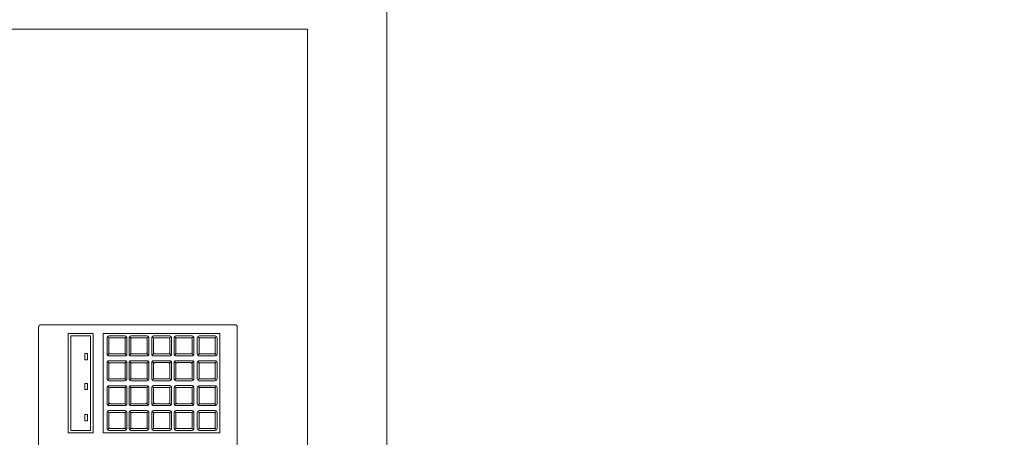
# Model space of a CAD drawing. Header units: millimetres. Extents: x 24385 to 79107, y -56478 to -23676.
# Tile 229 of 256: x 28083 to 28163, y -25785 to -25752. Entities that reach past the tile are written whole.
import ezdxf

# ---------------------------------------------------------------- set-up
doc = ezdxf.new("R2010")
doc.units = ezdxf.units.MM
doc.header["$LTSCALE"] = 2
for name, color, linetype, lineweight in [('0_OPIS', 7, 'Continuous', 13), ('3DPLAN_A_TABELKA POMIESZCZEŃ', 7, 'Continuous', 0), ('Opisy', 7, 'Continuous', 13)]:
    doc.layers.add(name, color=color, linetype=linetype, lineweight=lineweight)
doc.layers.add('3DPLAN_A_KRESKOWANIE 1', color=253, linetype='Continuous')
doc.layers.add('3DPLAN_A_OPIS', color=8, linetype='Continuous')
doc.layers.add('FURNITURE ZD 1 500', color=7, linetype='Continuous', lineweight=13, true_color=0x9fa8a5)
doc.styles.add('ARIAL', font='arial.ttf')

# ---------------------------------------------------------------- blocks, each defined once
blk = doc.blocks.new('kondygnacja -1')
at = {"layer": '3DPLAN_A_KRESKOWANIE 1'}
h = blk.add_hatch(dxfattribs=at)
h.set_pattern_fill('ANSI31', color=256, scale=7.5, style=0)
h.set_pattern_definition([(45, (23044.838, -26883.88), (-16.83798, 16.83798), [])])
h.paths.add_polyline_path([(31677.485, -24430.84), (30214.868, -24430.84), (30214.868, -24470.84), (30429.606, -24470.84), (30429.606, -24477.84), (30447.606, -24477.84), (30447.606, -24818.84), (30476.606, -24818.84), (30476.606, -24470.84), (31012.606, -24470.84), (31012.606, -24478.84), (31079.606, -24478.84), (31079.606, -24470.84), (31638.606, -24470.84), (31638.606, -25036.84), (31079.606, -25036.84), (31079.606, -25028.84), (31012.606, -25028.84), (31012.606, -25036.84), (30611.38, -25036.84), (30611.38, -25072.84), (31023.606, -25072.84), (31034.606, -25082.84), (31034.606, -25330.84), (31023.606, -25340.84), (30831.396, -25340.84, -0.038531), (30832.58, -25356.183), (30832.58, -25371.84), (31079.606, -25371.84), (31079.606, -25072.84), (31638.606, -25072.84), (31638.606, -25943.84), (30832.58, -25943.84), (30832.58, -26009.84), (31677.485, -26009.84)])
h.paths.add_polyline_path([(30682.606, -26009.84), (30832.58, -26009.84), (30832.58, -25943.84), (30760.606, -25943.84), (30760.606, -25454.668), (30735.606, -25464.584), (30735.606, -25943.84), (30682.606, -25943.84)])
h.paths.add_polyline_path([(30679.606, -25371.84), (30735.606, -25371.84), (30735.606, -25464.584), (30760.606, -25454.668), (30760.606, -25371.84), (30832.58, -25371.84), (30832.58, -25356.183, 0.038531), (30831.396, -25340.84), (30679.606, -25340.84)])
h.paths.add_polyline_path([(30355.83, -25371.84), (30425.606, -25371.84), (30425.606, -25379.84), (30463.606, -25379.84), (30463.606, -25424.739), (30471.606, -25424.739), (30471.606, -25395.84), (30533.606, -25395.84), (30533.606, -25371.84), (30576.606, -25371.84), (30576.606, -25341.84), (30472.606, -25341.84), (30472.606, -25326.84), (30427.606, -25326.84), (30427.606, -25341.84), (30355.83, -25341.84)])
h.paths.add_polyline_path([(30456.606, -25936.84), (30425.606, -25936.84), (30425.606, -25945.84), (30380.606, -25945.84), (30380.606, -26009.84), (30512.606, -26009.84), (30512.606, -25943.84), (30466.606, -25943.84), (30466.606, -25712.84), (30456.606, -25712.84)])
h.paths.add_polyline_path([(28888.606, -25941.84), (28888.606, -26009.84), (29013.606, -26009.84), (29013.606, -25941.84)])
h.paths.add_polyline_path([(28591.166, -26009.84), (28591.166, -25944.84), (28547.606, -25944.84), (28547.606, -26009.84)])
h.paths.add_polyline_path([(28624.606, -25870.534), (28654.797, -25870.534), (28654.797, -25924.534), (28624.606, -25924.534), (28624.606, -25944.84), (28591.166, -25944.84), (28591.166, -26009.84), (28713.606, -26009.84), (28713.606, -25941.84), (28672.606, -25941.84), (28672.606, -25932.84), (28657.606, -25932.84), (28657.606, -25716.84), (28624.606, -25716.84)])
h.paths.add_polyline_path([(28372.606, -25944.84), (28328.606, -25944.84), (28328.606, -25907.84), (28282.606, -25907.84), (28282.606, -25944.84), (28248.606, -25944.84), (28248.606, -26009.84), (28372.606, -26009.84)])
h.paths.add_polyline_path([(28092.606, -25563.84), (28054.606, -25563.84), (28054.606, -25383.84), (28067.602, -25383.84), (28067.606, -25375.84), (28340.606, -25375.84), (28340.606, -25341.84), (28070.606, -25341.84), (28070.606, -25332.84), (28030.606, -25332.84), (28030.606, -25395.598), (28048.707, -25395.598), (28048.707, -25449.598), (28030.606, -25449.598), (28030.606, -26009.84), (28073.606, -26009.84), (28073.606, -25944.84), (28054.606, -25944.84), (28054.606, -25668.84), (28092.606, -25668.84)])
h.paths.add_polyline_path([(27949.606, -25495.746), (27949.606, -25507.746), (27983.295, -25507.746), (27983.295, -25521.746), (27949.606, -25521.746), (27949.606, -25531.84), (27999.606, -25531.84), (27999.606, -25934.84), (27982.606, -25934.84), (27982.606, -25942.84), (27947.606, -25942.84), (27947.606, -26009.84), (28026.624, -26009.84), (28026.624, -25449.598), (27999.606, -25449.598), (27999.606, -25463.84), (27949.606, -25463.84), (27949.606, -25481.746), (27983.295, -25481.746), (27983.295, -25495.746)])
h.paths.add_polyline_path([(27982.606, -25361.84), (27952.606, -25361.84), (27952.606, -25332.84), (28026.624, -25332.84), (28026.624, -25395.598), (27999.606, -25395.598), (27999.606, -25377.84), (27982.606, -25377.84)])
h.paths.add_polyline_path([(26818.606, -25892.84), (26781.485, -25892.84), (26781.485, -26009.84), (26894.541, -26009.84), (26894.541, -25942.84), (26830.606, -25942.84), (26830.606, -25930.84), (26818.606, -25930.84)])
h.paths.add_polyline_path([(26894.541, -26009.84), (27115.936, -26009.84), (27115.936, -25942.84), (26894.541, -25942.84)])
h.paths.add_polyline_path([(27115.936, -25942.84), (27115.936, -26009.84), (27466.606, -26009.84), (27466.606, -25942.84), (27427.606, -25942.84), (27427.606, -25933.84), (27384.606, -25933.84), (27384.606, -25942.84)])
h.paths.add_polyline_path([(27641.606, -25942.84), (27641.606, -26009.84), (27802.606, -26009.84), (27802.606, -25942.84)])
h.paths.add_polyline_path([(30621.105, -25040.467), (30688.374, -25040.467), (30688.374, -25072.867), (30621.105, -25072.867)], flags=24)
at = {"layer": 'FURNITURE ZD 1 500', "lineweight": 0}
for p, q in [((28090.512, -25777.215), (28090.377, -25777.08)), ((28091.753, -25777.215), (28091.889, -25777.08)), ((28092.277, -25777.215), (28092.142, -25777.08)), ((28093.519, -25777.215), (28093.654, -25777.08)), ((28094.105, -25777.213), (28093.97, -25777.077)), ((28095.346, -25777.213), (28095.482, -25777.077)), ((28095.9, -25777.213), (28095.765, -25777.077)), ((28097.142, -25777.213), (28097.277, -25777.077)), ((28097.767, -25777.215), (28097.632, -25777.08)), ((28099.008, -25777.215), (28099.144, -25777.08)), ((28090.512, -25778.457), (28090.377, -25778.592)), ((28091.753, -25778.457), (28091.889, -25778.592)), ((28092.277, -25778.457), (28092.142, -25778.592)), ((28093.519, -25778.457), (28093.654, -25778.592)), ((28094.105, -25778.454), (28093.97, -25778.59)), ((28094.105, -25779.213), (28093.97, -25779.077)), ((28094.068, -25778.636), (28095.377, -25778.636)), ((28095.346, -25778.454), (28095.482, -25778.59)), ((28095.346, -25779.213), (28095.482, -25779.077)), ((28095.9, -25778.454), (28095.765, -25778.59)), ((28095.9, -25779.213), (28095.765, -25779.077)), ((28095.864, -25778.636), (28097.173, -25778.636)), ((28097.142, -25778.454), (28097.277, -25778.59)), ((28097.142, -25779.213), (28097.277, -25779.077)), ((28097.767, -25778.457), (28097.632, -25778.592)), ((28097.73, -25778.638), (28099.039, -25778.638)), ((28099.008, -25778.457), (28099.144, -25778.592)), ((28090.512, -25779.215), (28090.377, -25779.08)), ((28091.753, -25779.215), (28091.889, -25779.08)), ((28092.277, -25779.215), (28092.142, -25779.08)), ((28093.519, -25779.215), (28093.654, -25779.08)), ((28097.767, -25779.215), (28097.632, -25779.08)), ((28099.008, -25779.215), (28099.144, -25779.08)), ((28090.512, -25780.457), (28090.377, -25780.592)), ((28091.753, -25780.457), (28091.889, -25780.592)), ((28092.277, -25780.457), (28092.142, -25780.592)), ((28093.519, -25780.457), (28093.654, -25780.592)), ((28094.105, -25780.454), (28093.97, -25780.59)), ((28094.068, -25780.636), (28095.377, -25780.636)), ((28095.346, -25780.454), (28095.482, -25780.59)), ((28095.9, -25780.454), (28095.765, -25780.59)), ((28095.864, -25780.636), (28097.173, -25780.636)), ((28097.142, -25780.454), (28097.277, -25780.59)), ((28097.767, -25780.457), (28097.632, -25780.592)), ((28097.73, -25780.638), (28099.039, -25780.638)), ((28099.008, -25780.457), (28099.144, -25780.592)), ((28090.512, -25781.215), (28090.377, -25781.08)), ((28091.753, -25781.215), (28091.889, -25781.08)), ((28092.277, -25781.215), (28092.142, -25781.08)), ((28093.519, -25781.215), (28093.654, -25781.08)), ((28094.105, -25781.213), (28093.97, -25781.077)), ((28095.346, -25781.213), (28095.482, -25781.077)), ((28095.9, -25781.213), (28095.765, -25781.077)), ((28097.142, -25781.213), (28097.277, -25781.077)), ((28097.767, -25781.215), (28097.632, -25781.08)), ((28099.008, -25781.215), (28099.144, -25781.08)), ((28090.512, -25782.457), (28090.377, -25782.592)), ((28091.753, -25782.457), (28091.889, -25782.592)), ((28092.277, -25782.457), (28092.142, -25782.592)), ((28093.519, -25782.457), (28093.654, -25782.592)), ((28094.105, -25782.454), (28093.97, -25782.59)), ((28094.068, -25782.636), (28095.377, -25782.636)), ((28095.346, -25782.454), (28095.482, -25782.59)), ((28095.9, -25782.454), (28095.765, -25782.59)), ((28095.864, -25782.636), (28097.173, -25782.636)), ((28097.142, -25782.454), (28097.277, -25782.59)), ((28097.767, -25782.457), (28097.632, -25782.592)), ((28097.73, -25782.638), (28099.039, -25782.638)), ((28099.008, -25782.457), (28099.144, -25782.592)), ((28090.512, -25783.215), (28090.377, -25783.08)), ((28091.753, -25783.215), (28091.889, -25783.08)), ((28092.277, -25783.215), (28092.142, -25783.08)), ((28093.519, -25783.215), (28093.654, -25783.08)), ((28094.105, -25783.213), (28093.97, -25783.077)), ((28095.346, -25783.213), (28095.482, -25783.077)), ((28095.9, -25783.213), (28095.765, -25783.077)), ((28097.142, -25783.213), (28097.277, -25783.077)), ((28097.767, -25783.215), (28097.632, -25783.08)), ((28099.008, -25783.215), (28099.144, -25783.08)), ((28090.512, -25784.457), (28090.377, -25784.592)), ((28091.753, -25784.457), (28091.889, -25784.592)), ((28092.277, -25784.457), (28092.142, -25784.592)), ((28093.519, -25784.457), (28093.654, -25784.592)), ((28094.105, -25784.454), (28093.97, -25784.59)), ((28095.346, -25784.454), (28095.482, -25784.59)), ((28095.9, -25784.454), (28095.765, -25784.59)), ((28097.142, -25784.454), (28097.277, -25784.59)), ((28097.767, -25784.457), (28097.632, -25784.592)), ((28099.008, -25784.457), (28099.144, -25784.592)), ((28094.068, -25784.636), (28095.377, -25784.636)), ((28095.864, -25784.636), (28097.173, -25784.636)), ((28097.73, -25784.638), (28099.039, -25784.638))]:
    blk.add_line(p, q, dxfattribs=at)
at = {"layer": 'FURNITURE ZD 1 500'}
blk.add_lwpolyline([(28106.45, -25902.36), (28056.452, -25902.564), (28056.452, -25752.358), (28106.45, -25752.358)], close=True, dxfattribs=at)
at = {"layer": 'FURNITURE ZD 1 500', "lineweight": 0}
for points in [[(28085.011, -25822.136), (28100.611, -25822.136, 0.414214), (28100.811, -25821.936), (28100.811, -25776.336, 0.414214), (28100.611, -25776.136), (28085.011, -25776.136, 0.414214), (28084.811, -25776.336), (28084.811, -25821.936, 0.414214)], [(28090.483, -25777.036, 0.414214), (28090.333, -25777.186), (28090.333, -25778.486, 0.414214), (28090.483, -25778.636), (28091.783, -25778.636, 0.414214), (28091.933, -25778.486), (28091.933, -25777.186, 0.414214), (28091.783, -25777.036)], [(28090.483, -25777.286), (28090.483, -25778.386, 0.414214), (28090.583, -25778.486), (28091.683, -25778.486, 0.414214), (28091.783, -25778.386), (28091.783, -25777.286, 0.414214), (28091.683, -25777.186), (28090.583, -25777.186, 0.414214)], [(28092.248, -25777.036, 0.414214), (28092.098, -25777.186), (28092.098, -25778.486, 0.414214), (28092.248, -25778.636), (28093.548, -25778.636, 0.414214), (28093.698, -25778.486), (28093.698, -25777.186, 0.414214), (28093.548, -25777.036)], [(28092.248, -25777.286), (28092.248, -25778.386, 0.414214), (28092.348, -25778.486), (28093.448, -25778.486, 0.414214), (28093.548, -25778.386), (28093.548, -25777.286, 0.414214), (28093.448, -25777.186), (28092.348, -25777.186, 0.414214)], [(28094.076, -25777.033, 0.414214), (28093.926, -25777.183), (28093.926, -25778.483, 0.414214), (28094.076, -25778.633), (28095.376, -25778.633, 0.414214), (28095.526, -25778.483), (28095.526, -25777.183, 0.414214), (28095.376, -25777.033)], [(28094.076, -25777.283), (28094.076, -25778.383, 0.414214), (28094.176, -25778.483), (28095.276, -25778.483, 0.414214), (28095.376, -25778.383), (28095.376, -25777.283, 0.414214), (28095.276, -25777.183), (28094.176, -25777.183, 0.414214)], [(28095.871, -25777.033, 0.414214), (28095.721, -25777.183), (28095.721, -25778.483, 0.414214), (28095.871, -25778.633), (28097.171, -25778.633, 0.414214), (28097.321, -25778.483), (28097.321, -25777.183, 0.414214), (28097.171, -25777.033)], [(28095.871, -25777.283), (28095.871, -25778.383, 0.414214), (28095.971, -25778.483), (28097.071, -25778.483, 0.414214), (28097.171, -25778.383), (28097.171, -25777.283, 0.414214), (28097.071, -25777.183), (28095.971, -25777.183, 0.414214)], [(28097.738, -25777.036, 0.414214), (28097.588, -25777.186), (28097.588, -25778.486, 0.414214), (28097.738, -25778.636), (28099.038, -25778.636, 0.414214), (28099.188, -25778.486), (28099.188, -25777.186, 0.414214), (28099.038, -25777.036)], [(28097.738, -25777.286), (28097.738, -25778.386, 0.414214), (28097.838, -25778.486), (28098.938, -25778.486, 0.414214), (28099.038, -25778.386), (28099.038, -25777.286, 0.414214), (28098.938, -25777.186), (28097.838, -25777.186, 0.414214)], [(28090.483, -25779.036, 0.414214), (28090.333, -25779.186), (28090.333, -25780.486, 0.414214), (28090.483, -25780.636), (28091.783, -25780.636, 0.414214), (28091.933, -25780.486), (28091.933, -25779.186, 0.414214), (28091.783, -25779.036)], [(28092.248, -25779.036, 0.414214), (28092.098, -25779.186), (28092.098, -25780.486, 0.414214), (28092.248, -25780.636), (28093.548, -25780.636, 0.414214), (28093.698, -25780.486), (28093.698, -25779.186, 0.414214), (28093.548, -25779.036)], [(28094.076, -25779.033, 0.414214), (28093.926, -25779.183), (28093.926, -25780.483, 0.414214), (28094.076, -25780.633), (28095.376, -25780.633, 0.414214), (28095.526, -25780.483), (28095.526, -25779.183, 0.414214), (28095.376, -25779.033)], [(28095.871, -25779.033, 0.414214), (28095.721, -25779.183), (28095.721, -25780.483, 0.414214), (28095.871, -25780.633), (28097.171, -25780.633, 0.414214), (28097.321, -25780.483), (28097.321, -25779.183, 0.414214), (28097.171, -25779.033)], [(28097.738, -25779.036, 0.414214), (28097.588, -25779.186), (28097.588, -25780.486, 0.414214), (28097.738, -25780.636), (28099.038, -25780.636, 0.414214), (28099.188, -25780.486), (28099.188, -25779.186, 0.414214), (28099.038, -25779.036)], [(28090.483, -25779.286), (28090.483, -25780.386, 0.414214), (28090.583, -25780.486), (28091.683, -25780.486, 0.414214), (28091.783, -25780.386), (28091.783, -25779.286, 0.414214), (28091.683, -25779.186), (28090.583, -25779.186, 0.414214)], [(28092.248, -25779.286), (28092.248, -25780.386, 0.414214), (28092.348, -25780.486), (28093.448, -25780.486, 0.414214), (28093.548, -25780.386), (28093.548, -25779.286, 0.414214), (28093.448, -25779.186), (28092.348, -25779.186, 0.414214)], [(28094.076, -25779.283), (28094.076, -25780.383, 0.414214), (28094.176, -25780.483), (28095.276, -25780.483, 0.414214), (28095.376, -25780.383), (28095.376, -25779.283, 0.414214), (28095.276, -25779.183), (28094.176, -25779.183, 0.414214)], [(28095.871, -25779.283), (28095.871, -25780.383, 0.414214), (28095.971, -25780.483), (28097.071, -25780.483, 0.414214), (28097.171, -25780.383), (28097.171, -25779.283, 0.414214), (28097.071, -25779.183), (28095.971, -25779.183, 0.414214)], [(28097.738, -25779.286), (28097.738, -25780.386, 0.414214), (28097.838, -25780.486), (28098.938, -25780.486, 0.414214), (28099.038, -25780.386), (28099.038, -25779.286, 0.414214), (28098.938, -25779.186), (28097.838, -25779.186, 0.414214)], [(28090.483, -25781.036, 0.414214), (28090.333, -25781.186), (28090.333, -25782.486, 0.414214), (28090.483, -25782.636), (28091.783, -25782.636, 0.414214), (28091.933, -25782.486), (28091.933, -25781.186, 0.414214), (28091.783, -25781.036)], [(28090.483, -25781.286), (28090.483, -25782.386, 0.414214), (28090.583, -25782.486), (28091.683, -25782.486, 0.414214), (28091.783, -25782.386), (28091.783, -25781.286, 0.414214), (28091.683, -25781.186), (28090.583, -25781.186, 0.414214)], [(28092.248, -25781.036, 0.414214), (28092.098, -25781.186), (28092.098, -25782.486, 0.414214), (28092.248, -25782.636), (28093.548, -25782.636, 0.414214), (28093.698, -25782.486), (28093.698, -25781.186, 0.414214), (28093.548, -25781.036)], [(28092.248, -25781.286), (28092.248, -25782.386, 0.414214), (28092.348, -25782.486), (28093.448, -25782.486, 0.414214), (28093.548, -25782.386), (28093.548, -25781.286, 0.414214), (28093.448, -25781.186), (28092.348, -25781.186, 0.414214)], [(28094.076, -25781.033, 0.414214), (28093.926, -25781.183), (28093.926, -25782.483, 0.414214), (28094.076, -25782.633), (28095.376, -25782.633, 0.414214), (28095.526, -25782.483), (28095.526, -25781.183, 0.414214), (28095.376, -25781.033)], [(28094.076, -25781.283), (28094.076, -25782.383, 0.414214), (28094.176, -25782.483), (28095.276, -25782.483, 0.414214), (28095.376, -25782.383), (28095.376, -25781.283, 0.414214), (28095.276, -25781.183), (28094.176, -25781.183, 0.414214)], [(28095.871, -25781.033, 0.414214), (28095.721, -25781.183), (28095.721, -25782.483, 0.414214), (28095.871, -25782.633), (28097.171, -25782.633, 0.414214), (28097.321, -25782.483), (28097.321, -25781.183, 0.414214), (28097.171, -25781.033)], [(28095.871, -25781.283), (28095.871, -25782.383, 0.414214), (28095.971, -25782.483), (28097.071, -25782.483, 0.414214), (28097.171, -25782.383), (28097.171, -25781.283, 0.414214), (28097.071, -25781.183), (28095.971, -25781.183, 0.414214)], [(28097.738, -25781.036, 0.414214), (28097.588, -25781.186), (28097.588, -25782.486, 0.414214), (28097.738, -25782.636), (28099.038, -25782.636, 0.414214), (28099.188, -25782.486), (28099.188, -25781.186, 0.414214), (28099.038, -25781.036)], [(28097.738, -25781.286), (28097.738, -25782.386, 0.414214), (28097.838, -25782.486), (28098.938, -25782.486, 0.414214), (28099.038, -25782.386), (28099.038, -25781.286, 0.414214), (28098.938, -25781.186), (28097.838, -25781.186, 0.414214)], [(28090.483, -25783.036, 0.414214), (28090.333, -25783.186), (28090.333, -25784.486, 0.414214), (28090.483, -25784.636), (28091.783, -25784.636, 0.414214), (28091.933, -25784.486), (28091.933, -25783.186, 0.414214), (28091.783, -25783.036)], [(28092.248, -25783.036, 0.414214), (28092.098, -25783.186), (28092.098, -25784.486, 0.414214), (28092.248, -25784.636), (28093.548, -25784.636, 0.414214), (28093.698, -25784.486), (28093.698, -25783.186, 0.414214), (28093.548, -25783.036)], [(28094.076, -25783.033, 0.414214), (28093.926, -25783.183), (28093.926, -25784.483, 0.414214), (28094.076, -25784.633), (28095.376, -25784.633, 0.414214), (28095.526, -25784.483), (28095.526, -25783.183, 0.414214), (28095.376, -25783.033)], [(28095.871, -25783.033, 0.414214), (28095.721, -25783.183), (28095.721, -25784.483, 0.414214), (28095.871, -25784.633), (28097.171, -25784.633, 0.414214), (28097.321, -25784.483), (28097.321, -25783.183, 0.414214), (28097.171, -25783.033)], [(28097.738, -25783.036, 0.414214), (28097.588, -25783.186), (28097.588, -25784.486, 0.414214), (28097.738, -25784.636), (28099.038, -25784.636, 0.414214), (28099.188, -25784.486), (28099.188, -25783.186, 0.414214), (28099.038, -25783.036)], [(28090.483, -25783.286), (28090.483, -25784.386, 0.414214), (28090.583, -25784.486), (28091.683, -25784.486, 0.414214), (28091.783, -25784.386), (28091.783, -25783.286, 0.414214), (28091.683, -25783.186), (28090.583, -25783.186, 0.414214)], [(28092.248, -25783.286), (28092.248, -25784.386, 0.414214), (28092.348, -25784.486), (28093.448, -25784.486, 0.414214), (28093.548, -25784.386), (28093.548, -25783.286, 0.414214), (28093.448, -25783.186), (28092.348, -25783.186, 0.414214)], [(28094.076, -25783.283), (28094.076, -25784.383, 0.414214), (28094.176, -25784.483), (28095.276, -25784.483, 0.414214), (28095.376, -25784.383), (28095.376, -25783.283, 0.414214), (28095.276, -25783.183), (28094.176, -25783.183, 0.414214)], [(28095.871, -25783.283), (28095.871, -25784.383, 0.414214), (28095.971, -25784.483), (28097.071, -25784.483, 0.414214), (28097.171, -25784.383), (28097.171, -25783.283, 0.414214), (28097.071, -25783.183), (28095.971, -25783.183, 0.414214)], [(28097.738, -25783.286), (28097.738, -25784.386, 0.414214), (28097.838, -25784.486), (28098.938, -25784.486, 0.414214), (28099.038, -25784.386), (28099.038, -25783.286, 0.414214), (28098.938, -25783.186), (28097.838, -25783.186, 0.414214)]]:
    blk.add_lwpolyline(points, format="xyb", close=True, dxfattribs=at)
for points in [[(28087.211, -25784.836), (28087.211, -25776.836), (28089.211, -25776.836), (28089.211, -25784.836)], [(28087.411, -25784.636), (28087.411, -25777.036), (28089.011, -25777.036), (28089.011, -25784.636)], [(28099.403, -25776.836), (28099.403, -25784.836), (28090.011, -25784.836), (28090.011, -25776.836)], [(28088.545, -25778.958), (28088.745, -25778.958), (28088.745, -25778.458), (28088.545, -25778.458)], [(28088.545, -25781.347), (28088.745, -25781.347), (28088.745, -25780.847), (28088.545, -25780.847)], [(28088.545, -25783.849), (28088.745, -25783.849), (28088.745, -25783.349), (28088.545, -25783.349)]]:
    blk.add_lwpolyline(points, close=True, dxfattribs=at)
at = {"layer": 'Opisy', "ltscale": 0.5}
blk.add_line((28112.849, -25598.78), (28112.849, -26285.405), dxfattribs=at)
at = {"layer": '3DPLAN_A_OPIS', "color": 1, "lineweight": 30, "style": 'ARIAL'}
for tag, p in [('PRZESUNIĘCIE_WEJŚCIA', (27655.165, -24535.333)), ('WYŁĄCZONE', (27007.179, -24723.982)), ('Z_OPRACOWANIA', (26996.84, -24746.417)), ('WYŁĄCZONE', (30803.053, -24760.867)), ('Z_OPRACOWANIA', (30792.713, -24783.301)), ('WYŁĄCZONE', (28894.898, -24826.593)), ('Z_OPRACOWANIA', (28884.559, -24849.027)), ('POWIĘKSZENIE_WEJŚCIA', (28313.679, -25144.412)), ('POWIĘKSZENIE_WEJŚCIA', (29600.622, -25191.363)), ('POWIĘKSZENIE_WEJŚCIA', (28011.449, -25235.417)), ('WYŁĄCZONE', (29754.423, -25678.169)), ('Z_OPRACOWANIA', (29744.084, -25700.603)), ('WYJŚCIE_EWAKUACYJNE', (27763.791, -26106.068))]:
    blk.add_attdef(tag, p, '', height=12, dxfattribs=at)
at = {"layer": '3DPLAN_A_OPIS', "color": 0, "lineweight": 30, "style": 'ARIAL'}
for tag, p in [('UGUL_1', (29350.296, -24586.012)), ('UGUL_2', (29622.921, -24586.012)), ('UGUL_3', (29833.15, -24586.012))]:
    blk.add_attdef(tag, p, '', height=12, dxfattribs=at)
at = {"layer": '3DPLAN_A_TABELKA POMIESZCZEŃ', "ltscale": 0.5, "style": 'ARIAL'}
for tag, p in [('KURTYNA', (27861.913, -26064.849)), ('POWIETRZNA', (27861.913, -26084.562))]:
    blk.add_attdef(tag, p, '', height=12, dxfattribs=at)

msp = doc.modelspace()

# ---------------------------------------------------------------- block references
at = {"layer": '0_OPIS'}
msp.add_blockref('kondygnacja -1', (0, 0), dxfattribs=at)

doc.saveas('drawing.dxf')
